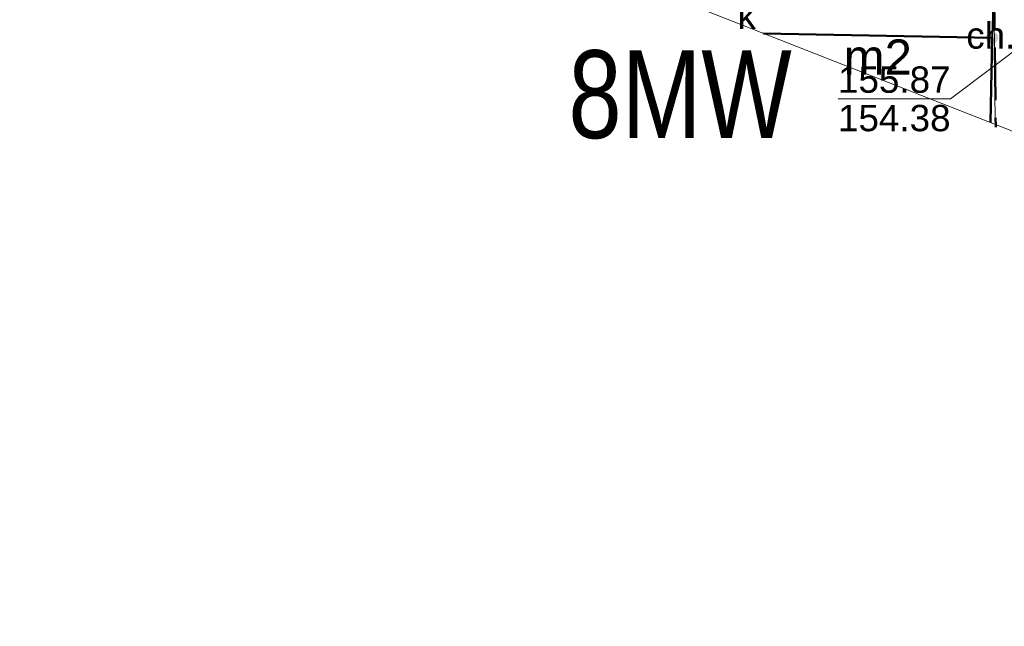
# Model space of a CAD drawing. Header units: metres. Extents: x 6492566 to 6492823, y 5613584 to 5613735.
# Tile 15 of 32: x 6492753 to 6492781, y 5613584 to 5613601. Entities that reach past the tile are written whole.
import ezdxf
from ezdxf.enums import TextEntityAlignment as Align

# ---------------------------------------------------------------- set-up
doc = ezdxf.new("R2010")
doc.units = ezdxf.units.M
for name, pattern in [('L_0_06', [2, 1.5, -0.5]), ('PRZER1-1', [2, 1, -1]), ('PRZER2-1', [3, 2, -1])]:
    doc.linetypes.add(name, pattern=pattern)
doc.layers.get('0').update_dxf_attribs({"linetype": 'CONTINUOUS', "lineweight": 18, "true_color": 0x000000})
for name, color, linetype, lineweight in [('GESBZO', 7, 'CONTINUOUS', 50), ('GESBZO_O', 7, 'CONTINUOUS', 50), ('GESDZI', 7, 'CONTINUOUS', 18), ('GOSRBG', 7, 'CONTINUOUS', 18), ('GSLKOG', 7, 'CONTINUOUS', 35), ('GSPPRB', 7, 'CONTINUOUS', 18), ('GSSKOD', 7, 'PRZER2-1', 18), ('GSSKOD_O', 7, 'PRZER2-1', 18), ('GUPPRZ_O', 7, 'CONTINUOUS', 18)]:
    doc.layers.add(name, color=color, linetype=linetype, lineweight=lineweight)
for name, color, linetype, lineweight, true_color in [('GESUZY', 7, 'PRZER1-1', 18, 0x008000), ('GUPKSD_O', 7, 'CONTINUOUS', 18, 0x803300), ('mpzp_linie_rozgraniczajace', 7, 'L_0_06', 50, 0xd2691e)]:
    doc.layers.add(name, color=color, linetype=linetype, lineweight=lineweight, true_color=true_color)
doc.styles.add('Arial', font='Arial.ttf')
doc.styles.add('GEO-INFO', font='Arial')

# ---------------------------------------------------------------- blocks, each defined once
blk = doc.blocks.new('KOLO')
blk.add_hatch(color=0).paths.add_polyline_path([(-0.5, 0), (-0.482963, -0.12941), (-0.433013, -0.25), (-0.353553, -0.353553), (-0.25, -0.433013), (-0.12941, -0.482963), (0, -0.5), (0.12941, -0.482963), (0.25, -0.433013), (0.353553, -0.353553), (0.433013, -0.25), (0.482963, -0.12941), (0.5, 0), (0.482963, 0.12941), (0.433013, 0.25), (0.353553, 0.353553), (0.25, 0.433013), (0.12941, 0.482963), (0, 0.5), (-0.12941, 0.482963), (-0.25, 0.433013), (-0.353553, 0.353553), (-0.433013, 0.25), (-0.482963, 0.12941)])

msp = doc.modelspace()

# ---------------------------------------------------------------- linework, layer by layer
at = {"layer": 'GESBZO', "color": 7, "linetype": 'Continuous', "lineweight": 50, "elevation": 10.18}
msp.add_lwpolyline([(6492774.407, 5613600.673), (6492780.912, 5613600.552), (6492780.866, 5613598.136)], dxfattribs=at)
at = {"layer": 'GESDZI', "color": 7, "linetype": 'Continuous', "lineweight": 18, "elevation": 10.22}
for points in [[(6492765.546, 5613610.193), (6492776.103, 5613605.919), (6492780.941, 5613604.274), (6492781.001, 5613598.083)], [(6492781.001, 5613598.083), (6492780.941, 5613604.274)]]:
    msp.add_lwpolyline(points, dxfattribs=at)
at = {"layer": 'GESUZY', "color": 96, "linetype": 'PRZER1-1', "lineweight": 18, "ltscale": 0.5, "true_color": 0x008000, "elevation": 10.08}
for points in [[(6492765.546, 5613610.193), (6492776.103, 5613605.919), (6492780.941, 5613604.274), (6492781.001, 5613598.083)], [(6492781.001, 5613598.083), (6492780.941, 5613604.274), (6492785.252, 5613602.616), (6492785.258, 5613596.411)]]:
    msp.add_lwpolyline(points, dxfattribs=at)
at = {"layer": 'GOSRBG', "color": 7, "linetype": 'Continuous', "lineweight": 18, "elevation": 10.04}
msp.add_lwpolyline([(6492817.555, 5613644.538), (6492815.362, 5613734.12), (6492701.054, 5613732.094), (6492651.49, 5613730.982), (6492652.622, 5613647.128), (6492704.994, 5613627.943), (6492817.382, 5613583.79)], close=True, dxfattribs=at)
at = {"layer": 'GSLKOG', "color": 7, "linetype": 'Continuous', "lineweight": 35, "elevation": 10.18}
msp.add_lwpolyline([(6492765.41, 5613610.21), (6492780.98, 5613604.1), (6492781, 5613603.49), (6492780.912, 5613600.552)], dxfattribs=at)
at = {"layer": 'GSPPRB', "color": 7, "linetype": 'Continuous', "lineweight": 18}
msp.add_point((6492780.912, 5613600.552, 10.28), dxfattribs=at)
msp.add_point((6492780.912, 5613600.552, 10.28), dxfattribs=at)
at = {"layer": 'GSSKOD', "color": 7, "linetype": 'PRZER2-1', "lineweight": 18, "ltscale": 0.5, "elevation": 10.18}
msp.add_lwpolyline([(6492781, 5613603.49), (6492780.912, 5613600.552), (6492780.866, 5613598.136)], dxfattribs=at)
at = {"layer": 'GUPPRZ_O', "color": 36, "linetype": 'Continuous', "lineweight": 9, "true_color": 0x803300, "elevation": 10.8, "flags": 128}
for points in [[(6492776.526, 5613598.812), (6492779.729, 5613598.812), (6492783.094, 5613601.345)], [(6492776.526, 5613598.812), (6492779.729, 5613598.812)]]:
    msp.add_lwpolyline(points, dxfattribs=at)
at = {"layer": 'mpzp_linie_rozgraniczajace', "lineweight": 50, "flags": 128}
msp.add_lwpolyline([(6492780.941, 5613604.274), (6492781.017, 5613598.04), (6492781.017, 5613598.003)], dxfattribs=at)

# ---------------------------------------------------------------- block references
at = {"layer": 'GSLKOG', "color": 7, "lineweight": 35, "xscale": 0.35, "yscale": 0.35}
msp.add_blockref('KOLO', (6492780.912, 5613600.552, 10.18), dxfattribs=at)

# ---------------------------------------------------------------- texts
at = {"layer": 'GESBZO_O', "color": 7, "linetype": 'Continuous', "lineweight": 0, "style": 'GEO-INFO'}
msp.add_text('m2', height=1, dxfattribs=at).set_placement((6492777.66, 5613600.004, 10.8), align=Align.MIDDLE_CENTER)
at = {"layer": 'GSSKOD_O', "color": 7, "linetype": 'Continuous', "lineweight": 0, "style": 'GEO-INFO'}
msp.add_text('ch.bt.', height=0.75, dxfattribs=at).set_placement((6492781.458, 5613600.616, 10.8), align=Align.MIDDLE_CENTER)
at = {"layer": 'GUPKSD_O', "color": 36, "linetype": 'Continuous', "lineweight": 0, "true_color": 0x803300, "style": 'GEO-INFO'}
msp.add_text('k', height=0.75, dxfattribs=at).set_placement((6492774.19, 5613600.805, 10.8), align=Align.RIGHT)
at = {"layer": 'GUPPRZ_O', "color": 36, "linetype": 'Continuous', "lineweight": 0, "true_color": 0x803300, "style": 'GEO-INFO'}
for s, p in [('155.87', (6492776.526, 5613598.985)), ('154.38', (6492776.526, 5613597.89))]:
    msp.add_text(s, height=0.75, dxfattribs=at).set_placement(p)
at = {"layer": 'mpzp_linie_rozgraniczajace', "style": 'Arial', "width": 0.78}
msp.add_text('8MW', height=2.5, dxfattribs=at).set_placement((6492768.853, 5613600.193), align=Align.TOP_LEFT)

doc.saveas('drawing.dxf')
